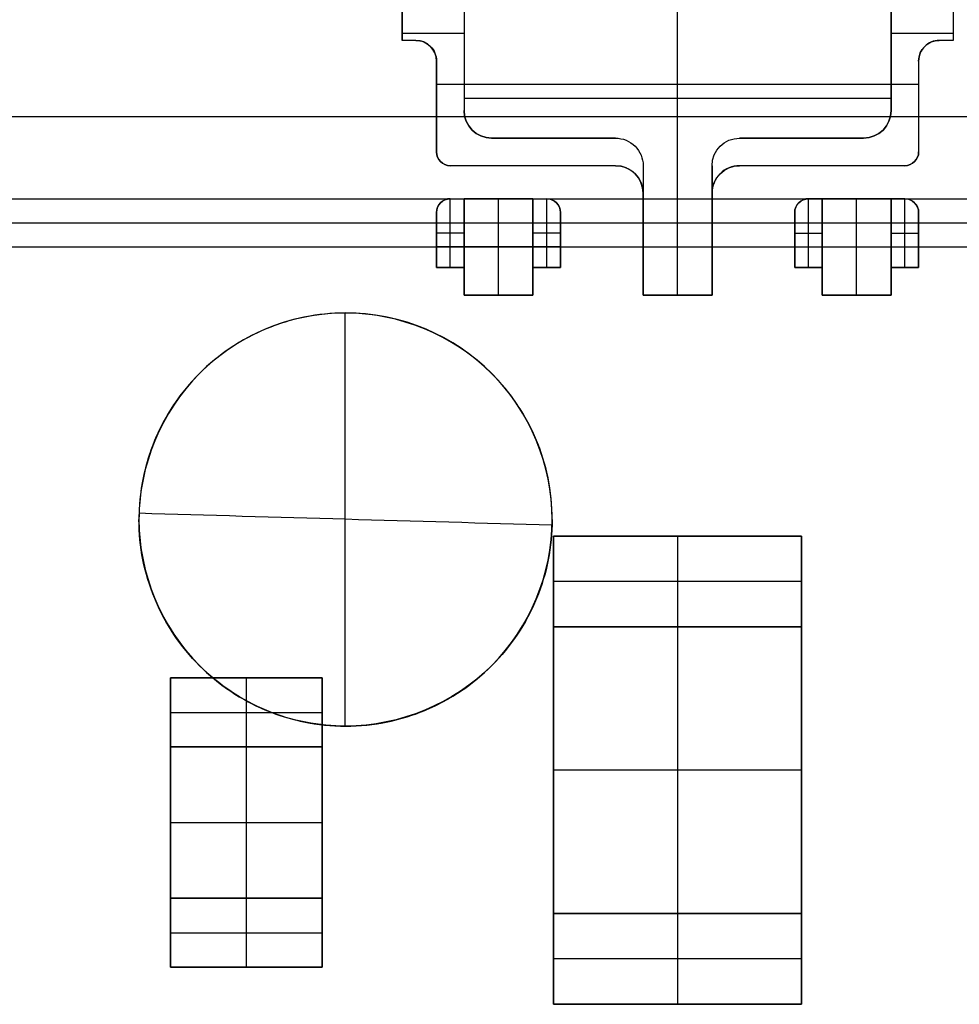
# Model space of a CAD drawing. Header units: millimetres. Extents: x -68 to 68, y -70 to 54.
# Tile 42 of 83: x -49.18 to -45.77, y -18.45 to -14.88. Entities that reach past the tile are written whole.
import ezdxf

# ---------------------------------------------------------------- set-up
doc = ezdxf.new("R2010")
doc.units = ezdxf.units.MM
doc.layers.add('Layer 01', color=7, linetype='Continuous', true_color=0x000000)

# ---------------------------------------------------------------- blocks, each defined once
blk = doc.blocks.new('ten6n-single_RGB8421504.step')
at = {"layer": 'Layer 01', "color": 8, "true_color": 0x808080}
blk.add_line((1.5673, -4.9526, 12.9003), (1.5673, -4.9526, -6.6269), dxfattribs=at)
for points in [[(1.6538, 0, -6.7134), (1.6538, 0, 3.1367), (1.6538, 0, 12.9867)], [(1.4809, -9.9052, 12.8138), (1.4809, -9.9052, 3.1367), (1.4809, -9.9052, -6.5405)], [(1.1809, -10.2, -6.5405), (1.1809, -10.2, 3.1367), (1.1809, -10.2, 12.8138)]]:
    blk.add_open_spline(points, degree=2, dxfattribs=at)
blk = doc.blocks.new('M1.step')
at = {"layer": 'Layer 01', "extrusion": (1, 1.19249e-08, -4.37114e-08), "rotation": 180}
blk.add_blockref('ten6n-single_RGB8421504.step', (-34.0462, 0.0127, 4.5782), dxfattribs=at)
blk = doc.blocks.new('Extruded-3.step')
at = {"layer": 'Layer 01', "color": 9, "true_color": 0xc0c0c0}
for p, q in [((-0.45, 0.165, 0.45), (0.45, 0.165, 0.45)), ((-0.45, -0.165, 0.45), (-0.45, 0.165, 0.45)), ((0, 0.165, 0.9), (0, 0.165)), ((0, 0.165), (0, -0.165)), ((0, 0.165, 0.9), (0, -0.165, 0.9)), ((0.45, -0.165, 0.45), (0.45, 0.165, 0.45)), ((-0.45, 0), (-0.45, 0, 0.9)), ((0.45, 0), (-0.45, 0)), ((0.45, 0, 0.9), (-0.45, 0, 0.9)), ((0.45, 0), (0.45, 0, 0.9)), ((-0.45, -0.165, 0.45), (0.45, -0.165, 0.45)), ((0, -0.165, 0.9), (0, -0.165))]:
    blk.add_line(p, q, dxfattribs=at)
for points in [[(-0.45, 0.165), (0, 0.165), (0.45, 0.165)], [(-0.45, 0.165, 0.9), (-0.45, 0.165, 0.45), (-0.45, 0.165)], [(0.45, 0.165, 0.9), (0, 0.165, 0.9), (-0.45, 0.165, 0.9)], [(-0.45, -0.165), (-0.45, 0), (-0.45, 0.165)], [(-0.45, 0.165, 0.9), (-0.45, 0, 0.9), (-0.45, -0.165, 0.9)], [(0.45, 0.165), (0.45, 0), (0.45, -0.165)], [(0.45, 0.165, 0.9), (0.45, 0.165, 0.45), (0.45, 0.165)], [(0.45, -0.165, 0.9), (0.45, 0, 0.9), (0.45, 0.165, 0.9)], [(0.45, -0.165), (0, -0.165), (-0.45, -0.165)], [(-0.45, -0.165, 0.9), (0, -0.165, 0.9), (0.45, -0.165, 0.9)], [(-0.45, -0.165), (-0.45, -0.165, 0.45), (-0.45, -0.165, 0.9)], [(0.45, -0.165, 0.9), (0.45, -0.165, 0.45), (0.45, -0.165)]]:
    blk.add_open_spline(points, degree=2, dxfattribs=at)
blk = doc.blocks.new('6271506384.step')
at = {"layer": 'Layer 01'}
blk.add_blockref('Extruded-3.step', (0, 0), dxfattribs=at)
blk = doc.blocks.new('Extruded-4.step')
at = {"layer": 'Layer 01', "color": 9, "true_color": 0xcfc9b5}
for p, q in [((-0.45, 0.52, 0.45), (0.45, 0.52, 0.45)), ((-0.45, -0.52, 0.45), (-0.45, 0.52, 0.45)), ((0, 0.52, 0.9), (0, 0.52)), ((0, 0.52), (0, -0.52)), ((0, 0.52, 0.9), (0, -0.52, 0.9)), ((0.45, -0.52, 0.45), (0.45, 0.52, 0.45)), ((-0.45, 0), (-0.45, 0, 0.9)), ((0.45, 0), (-0.45, 0)), ((0.45, 0, 0.9), (-0.45, 0, 0.9)), ((0.45, 0), (0.45, 0, 0.9)), ((-0.45, -0.52, 0.45), (0.45, -0.52, 0.45)), ((0, -0.52, 0.9), (0, -0.52))]:
    blk.add_line(p, q, dxfattribs=at)
for points in [[(-0.45, 0.52), (0, 0.52), (0.45, 0.52)], [(-0.45, 0.52, 0.9), (-0.45, 0.52, 0.45), (-0.45, 0.52)], [(0.45, 0.52, 0.9), (0, 0.52, 0.9), (-0.45, 0.52, 0.9)], [(-0.45, -0.52), (-0.45, 0), (-0.45, 0.52)], [(-0.45, 0.52, 0.9), (-0.45, 0, 0.9), (-0.45, -0.52, 0.9)], [(0.45, 0.52), (0.45, 0), (0.45, -0.52)], [(0.45, 0.52, 0.9), (0.45, 0.52, 0.45), (0.45, 0.52)], [(0.45, -0.52, 0.9), (0.45, 0, 0.9), (0.45, 0.52, 0.9)], [(0.45, -0.52), (0, -0.52), (-0.45, -0.52)], [(-0.45, -0.52, 0.9), (0, -0.52, 0.9), (0.45, -0.52, 0.9)], [(-0.45, -0.52), (-0.45, -0.52, 0.45), (-0.45, -0.52, 0.9)], [(0.45, -0.52, 0.9), (0.45, -0.52, 0.45), (0.45, -0.52)]]:
    blk.add_open_spline(points, degree=2, dxfattribs=at)
blk = doc.blocks.new('6271506144.step')
at = {"layer": 'Layer 01'}
blk.add_blockref('Extruded-4.step', (0, 0), dxfattribs=at)
blk = doc.blocks.new('C203.step')
at = {"layer": 'Layer 01'}
for name, p in [('6271506384.step', (13.205, -36.915, -2.5014)), ('6271506144.step', (13.205, -37.6, -2.5014)), ('6271506384.step', (13.205, -38.285, -2.5014))]:
    blk.add_blockref(name, p, dxfattribs=at)
blk = doc.blocks.new('SLP2020P6-LF.step')
at = {"layer": 'Layer 01', "color": 9, "true_color": 0xc0c0c0}
for p, q in [((-0.775, 0.068, 0.825), (-0.775, 0.152, 0.825)), ((-0.525, 0.152, 0.825), (-0.775, 0.152, 0.825)), ((-0.775, 0.068, -0.825), (-0.775, 0.152, -0.825)), ((-0.775, 0.152, -0.825), (-0.525, 0.152, -0.825)), ((-0.775, 0.068), (-0.775, 0.152)), ((-0.775, 0.152, 0.285), (0.775, 0.152, 0.285)), ((-0.65, 0, 1), (-0.65, 0.152, 1)), ((-0.65, 0.152, 0.65), (-0.65, 0, 0.65)), ((-0.65, 0.152, 1), (-0.65, 0.152, 0.65)), ((-0.65, 0, -1), (-0.65, 0.152, -1)), ((-0.65, 0.152, -0.65), (-0.65, 0, -0.65)), ((-0.65, 0.152, -0.65), (-0.65, 0.152, -1)), ((-0.525, 0.068, 0.825), (-0.525, 0.152, 0.825)), ((-0.525, 0.068, -0.825), (-0.525, 0.152, -0.825)), ((-0.45, 0.152, 0.43), (-0.45, 0.068, 0.43)), ((-0.125, 0, 0.765), (-0.125, 0.152, 0.765)), ((-0.125, 0.068, -0.825), (-0.125, 0.152, -0.825)), ((0.125, 0.152, -0.825), (-0.125, 0.152, -0.825)), ((0, 0.152, 1), (0, 0, 1)), ((0, 0.068, -0.43), (0, 0.152, -0.43)), ((0, 0.152, 1), (0, 0.152, -0.43)), ((0, 0, -1), (0, 0.152, -1)), ((0, 0.152, -0.65), (0, 0, -0.65)), ((0, 0.152, -0.65), (0, 0.152, -1)), ((0.125, 0, 0.765), (0.125, 0.152, 0.765)), ((0.125, 0.068, -0.825), (0.125, 0.152, -0.825)), ((0.45, 0.152, 0.43), (0.45, 0.068, 0.43)), ((0.525, 0.068, 0.825), (0.525, 0.152, 0.825)), ((0.525, 0.152, 0.825), (0.775, 0.152, 0.825)), ((0.525, 0.068, -0.825), (0.525, 0.152, -0.825)), ((0.775, 0.152, -0.825), (0.525, 0.152, -0.825)), ((0.65, 0.152, 1), (0.65, 0, 1)), ((0.65, 0, 0.65), (0.65, 0.152, 0.65)), ((0.65, 0.152, 1), (0.65, 0.152, 0.65)), ((0.65, 0.152, -1), (0.65, 0, -1)), ((0.65, 0, -0.65), (0.65, 0.152, -0.65)), ((0.65, 0.152, -0.65), (0.65, 0.152, -1)), ((0.775, 0.068, 0.825), (0.775, 0.152, 0.825)), ((0.775, 0.068), (0.775, 0.152)), ((0.775, 0.068, -0.825), (0.775, 0.152, -0.825)), ((-0.775, 0.11, -0.33), (-0.775, 0.11, 0.33)), ((-0.225, 0.11, 0.43), (-0.675, 0.11, 0.43)), ((-0.675, 0.11, -0.43), (0.675, 0.11, -0.43)), ((0.675, 0.11, 0.43), (0.225, 0.11, 0.43)), ((0.775, 0.11, -0.33), (0.775, 0.11, 0.33)), ((-0.775, 0.076, 1), (-0.525, 0.076, 1)), ((-0.775, 0.076, 0.65), (-0.775, 0.076, 1)), ((-0.525, 0.076, 0.65), (-0.775, 0.076, 0.65)), ((-0.775, 0.076, -1), (-0.525, 0.076, -1)), ((-0.775, 0.076, -1), (-0.775, 0.076, -0.65)), ((-0.525, 0.076, -0.65), (-0.775, 0.076, -0.65)), ((-0.525, 0.076, 0.65), (-0.525, 0.076, 1)), ((-0.525, 0.076, -1), (-0.525, 0.076, -0.65)), ((-0.125, 0.076, 0.53), (-0.125, 0.076, 1)), ((0.125, 0.076, 1), (-0.125, 0.076, 1)), ((-0.125, 0.076, -1), (0.125, 0.076, -1)), ((-0.125, 0.076, -1), (-0.125, 0.076, -0.65)), ((0.125, 0.076, -0.65), (-0.125, 0.076, -0.65)), ((0.125, 0.076, 0.53), (0.125, 0.076, 1)), ((0.125, 0.076, -1), (0.125, 0.076, -0.65)), ((0.525, 0.076, 0.65), (0.525, 0.076, 1)), ((0.775, 0.076, 1), (0.525, 0.076, 1)), ((0.525, 0.076, 0.65), (0.775, 0.076, 0.65)), ((0.525, 0.076, -1), (0.525, 0.076, -0.65)), ((0.775, 0.076, -1), (0.525, 0.076, -1)), ((0.525, 0.076, -0.65), (0.775, 0.076, -0.65)), ((0.775, 0.076, 0.65), (0.775, 0.076, 1)), ((0.775, 0.076, -1), (0.775, 0.076, -0.65)), ((-0.775, 0.068, 0.05), (-1, 0.068, 0.05)), ((-1, 0), (-1, 0.068)), ((-0.975, 0, -0.075), (-0.975, 0.068, -0.075)), ((-0.975, 0.068, 0.075), (-0.975, 0, 0.075)), ((-0.875, 0, 0.8), (-0.875, 0.068, 0.8)), ((-0.775, 0.068, 0.775), (-0.875, 0.068, 0.775)), ((-0.875, 0.068, -0.775), (-0.775, 0.068, -0.775)), ((-0.875, 0, -0.8), (-0.875, 0.068, -0.8)), ((-0.875, 0, 0.315), (-0.875, 0.068, 0.315)), ((-0.875, 0, -0.315), (-0.875, 0.068, -0.315)), ((-0.825, 0, 0.9), (-0.825, 0.068, 0.9)), ((-0.825, 0.068, 0.9), (-0.825, 0.068, 0.65)), ((-0.825, 0.068, -0.65), (-0.825, 0.068, -0.9)), ((-0.825, 0, -0.9), (-0.825, 0.068, -0.9)), ((-0.425, 0.068, 0.775), (-0.525, 0.068, 0.775)), ((-0.525, 0.068, -0.775), (-0.425, 0.068, -0.775)), ((-0.525, 0.068, 0.53), (-0.525, 0, 0.53)), ((-0.475, 0.068, 0.9), (-0.475, 0.068, 0.65)), ((-0.475, 0, 0.9), (-0.475, 0.068, 0.9)), ((-0.475, 0.068, -0.65), (-0.475, 0.068, -0.9)), ((-0.475, 0, -0.9), (-0.475, 0.068, -0.9)), ((-0.425, 0, 0.8), (-0.425, 0.068, 0.8)), ((-0.425, 0, -0.8), (-0.425, 0.068, -0.8)), ((-0.225, 0.068, -0.775), (-0.125, 0.068, -0.775)), ((-0.225, 0, -0.8), (-0.225, 0.068, -0.8)), ((-0.175, 0.068, -0.65), (-0.175, 0.068, -0.9)), ((-0.175, 0, -0.9), (-0.175, 0.068, -0.9)), ((0, 0.068, -0.43), (0, 0.068, -0.53)), ((0, 0, -0.53), (0, 0.068, -0.53)), ((0.125, 0.068, -0.775), (0.225, 0.068, -0.775)), ((0.175, 0, -0.9), (0.175, 0.068, -0.9)), ((0.175, 0.068, -0.65), (0.175, 0.068, -0.9)), ((0.225, 0, -0.8), (0.225, 0.068, -0.8)), ((0.425, 0.068, 0.775), (0.525, 0.068, 0.775)), ((0.425, 0, 0.8), (0.425, 0.068, 0.8)), ((0.525, 0.068, -0.775), (0.425, 0.068, -0.775)), ((0.425, 0, -0.8), (0.425, 0.068, -0.8)), ((0.475, 0.068, 0.9), (0.475, 0.068, 0.65)), ((0.475, 0.068, 0.9), (0.475, 0, 0.9)), ((0.475, 0.068, -0.65), (0.475, 0.068, -0.9)), ((0.475, 0.068, -0.9), (0.475, 0, -0.9)), ((0.525, 0, 0.53), (0.525, 0.068, 0.53)), ((0.775, 0.068, 0.775), (0.875, 0.068, 0.775)), ((1, 0.068, 0.05), (0.775, 0.068, 0.05)), ((0.875, 0.068, -0.775), (0.775, 0.068, -0.775)), ((0.825, 0.068, 0.9), (0.825, 0.068, 0.65)), ((0.825, 0.068, 0.9), (0.825, 0, 0.9)), ((0.825, 0.068, -0.9), (0.825, 0, -0.9)), ((0.825, 0.068, -0.65), (0.825, 0.068, -0.9)), ((0.875, 0, 0.8), (0.875, 0.068, 0.8)), ((0.875, 0, 0.315), (0.875, 0.068, 0.315)), ((0.875, 0, -0.315), (0.875, 0.068, -0.315)), ((0.875, 0, -0.8), (0.875, 0.068, -0.8)), ((0.975, 0, 0.075), (0.975, 0.068, 0.075)), ((0.975, 0, -0.075), (0.975, 0.068, -0.075)), ((1, 0), (1, 0.068)), ((-1, 0.034, -0.075), (-0.95, 0.034, -0.075)), ((-1, 0.034, -0.075), (-1, 0.034, 0.075)), ((-0.95, 0.034, 0.075), (-1, 0.034, 0.075)), ((-0.875, 0.034, 0.9), (-0.775, 0.034, 0.9)), ((-0.875, 0.034, 0.7), (-0.875, 0.034, 0.9)), ((-0.875, 0.034, -0.9), (-0.775, 0.034, -0.9)), ((-0.875, 0.034, -0.9), (-0.875, 0.034, -0.7)), ((-0.875, 0.034, 0.15), (-0.875, 0.034, 0.48)), ((-0.875, 0.034, -0.48), (-0.875, 0.034, -0.15)), ((-0.425, 0, 0.825), (-0.875, 0, 0.825)), ((0.875, 0, 0.235), (-0.875, 0, 0.235)), ((-0.225, 0.034, 0.53), (-0.825, 0.034, 0.53)), ((-0.825, 0.034, -0.53), (0.825, 0.034, -0.53)), ((-0.65, 0, 1), (-0.65, 0, 0.65)), ((-0.65, 0, -0.65), (-0.65, 0, -1)), ((-0.525, 0.034, 0.9), (-0.425, 0.034, 0.9)), ((-0.525, 0.034, -0.9), (-0.425, 0.034, -0.9)), ((-0.425, 0.034, 0.7), (-0.425, 0.034, 0.9)), ((-0.425, 0.034, -0.9), (-0.425, 0.034, -0.7)), ((-0.225, 0.034, -0.9), (-0.125, 0.034, -0.9)), ((-0.225, 0.034, -0.9), (-0.225, 0.034, -0.7)), ((0, 0, 1), (0, 0, -0.53)), ((0, 0, -0.65), (0, 0, -1)), ((0.125, 0.034, -0.9), (0.225, 0.034, -0.9)), ((0.825, 0.034, 0.53), (0.225, 0.034, 0.53)), ((0.225, 0.034, -0.9), (0.225, 0.034, -0.7)), ((0.425, 0.034, 0.7), (0.425, 0.034, 0.9)), ((0.525, 0.034, 0.9), (0.425, 0.034, 0.9)), ((0.425, 0.034, -0.9), (0.425, 0.034, -0.7)), ((0.525, 0.034, -0.9), (0.425, 0.034, -0.9)), ((0.425, 0, 0.825), (0.875, 0, 0.825)), ((0.65, 0, 1), (0.65, 0, 0.65)), ((0.65, 0, -0.65), (0.65, 0, -1)), ((0.875, 0.034, 0.9), (0.775, 0.034, 0.9)), ((0.875, 0.034, -0.9), (0.775, 0.034, -0.9)), ((0.875, 0.034, 0.7), (0.875, 0.034, 0.9)), ((0.875, 0.034, 0.15), (0.875, 0.034, 0.48)), ((0.875, 0.034, -0.48), (0.875, 0.034, -0.15)), ((0.875, 0.034, -0.9), (0.875, 0.034, -0.7)), ((1, 0.034, 0.075), (0.95, 0.034, 0.075)), ((0.95, 0.034, -0.075), (1, 0.034, -0.075)), ((1, 0.034, -0.075), (1, 0.034, 0.075)), ((-0.875, 0, -0.825), (-0.425, 0, -0.825)), ((-0.225, 0, -0.825), (0.225, 0, -0.825)), ((0.875, 0, -0.825), (0.425, 0, -0.825))]:
    blk.add_line(p, q, dxfattribs=at)
at = {"layer": 'Layer 01', "color": 9, "true_color": 0xc0c0c0, "extrusion": (-2.77334e-29, -1, -2.77556e-16)}
blk.add_arc((-0.675, -0.33, -0.152), 0.1, 180, 270, dxfattribs=at)
at = {"layer": 'Layer 01', "color": 9, "true_color": 0xc0c0c0, "extrusion": (-2.77556e-16, -1, 2.80415e-29)}
blk.add_arc((-0.675, 0.33, -0.152), 0.1, 90, 180, dxfattribs=at)
at = {"layer": 'Layer 01', "color": 9, "true_color": 0xc0c0c0, "extrusion": (2.77556e-16, -1, -2.77504e-29)}
blk.add_arc((-0.225, 0.53, -0.152), 0.1, 270, 360, dxfattribs=at)
at = {"layer": 'Layer 01', "color": 9, "true_color": 0xc0c0c0, "extrusion": (-2.79353e-29, -1, -2.77556e-16)}
blk.add_arc((0.225, 0.53, -0.152), 0.1, 180, 270, dxfattribs=at)
at = {"layer": 'Layer 01', "color": 9, "true_color": 0xc0c0c0, "extrusion": (2.77334e-29, -1, 2.77556e-16)}
blk.add_arc((0.675, 0.33, -0.152), 0.1, 0, 90, dxfattribs=at)
at = {"layer": 'Layer 01', "color": 9, "true_color": 0xc0c0c0, "extrusion": (2.77556e-16, -1, -2.80415e-29)}
blk.add_arc((0.675, -0.33, -0.152), 0.1, 270, 360, dxfattribs=at)
at = {"layer": 'Layer 01', "color": 9, "true_color": 0xc0c0c0, "extrusion": (0, -1, 0)}
for centre, radius, start, end in [((-0.675, -0.33, -0.11), 0.1, 180, 270), ((-0.675, 0.33, -0.11), 0.1, 90, 180), ((-0.225, 0.53, -0.11), 0.1, 270, 0), ((0.225, 0.53, -0.11), 0.1, 180, 270), ((0.675, 0.33, -0.11), 0.1, 0, 90), ((0.675, -0.33, -0.11), 0.1, 270, 0), ((-0.825, 0.7, -0.068), 0.05, 180, 270), ((-0.825, 0.48, -0.068), 0.05, 90, 180), ((-0.825, -0.48, -0.068), 0.05, 180, 270), ((-0.475, 0.7, -0.068), 0.05, 270, 360), ((-0.225, 0.53, -0.068), 0.1, 270, 360), ((0.225, 0.53, -0.068), 0.1, 180, 270), ((0.175, -0.7, -0.068), 0.05, 0, 90), ((0.475, -0.7, -0.068), 0.05, 90, 180), ((0.825, 0.48, -0.068), 0.05, 0, 90), ((0.825, -0.48, -0.068), 0.05, 270, 360), ((0.825, -0.7, -0.068), 0.05, 0, 90), ((-0.95, 0.15, -0.034), 0.075, 270, 0), ((-0.95, -0.15, -0.034), 0.075, 0, 90), ((-0.825, 0.7, -0.034), 0.05, 180, 270), ((-0.825, -0.7, -0.034), 0.05, 90, 180), ((-0.825, 0.48, -0.034), 0.05, 90, 180), ((-0.825, -0.48, -0.034), 0.05, 180, 270), ((-0.475, 0.7, -0.034), 0.05, 270, 0), ((-0.475, -0.7, -0.034), 0.05, 0, 90), ((-0.225, 0.63, -0.034), 0.1, 270, 0), ((-0.175, -0.7, -0.034), 0.05, 90, 180), ((0.225, 0.63, -0.034), 0.1, 180, 270), ((0.175, -0.7, -0.034), 0.05, 0, 90), ((0.475, 0.7, -0.034), 0.05, 180, 270), ((0.475, -0.7, -0.034), 0.05, 90, 180), ((0.825, 0.7, -0.034), 0.05, 270, 0), ((0.825, 0.48, -0.034), 0.05, 0, 90), ((0.825, -0.48, -0.034), 0.05, 270, 0), ((0.825, -0.7, -0.034), 0.05, 0, 90), ((0.95, 0.15, -0.034), 0.075, 180, 270), ((0.95, -0.15, -0.034), 0.075, 90, 180)]:
    blk.add_arc(centre, radius, start, end, dxfattribs=at)
at = {"layer": 'Layer 01', "color": 9, "true_color": 0xc0c0c0, "extrusion": (0, 1, 0)}
for centre, radius, start, end in [((0.95, 0.15, 0.068), 0.075, 180, 270), ((0.95, -0.15, 0.068), 0.075, 90, 180), ((0.825, -0.7, 0.068), 0.05, 0, 90), ((0.675, -0.33, 0.068), 0.1, 270, 360), ((0.675, 0.33, 0.068), 0.1, 0, 90), ((0.475, -0.7, 0.068), 0.05, 90, 180), ((0.225, 0.63, 0.068), 0.1, 180, 270), ((0.175, -0.7, 0.068), 0.05, 0, 90), ((-0.225, 0.63, 0.068), 0.1, 270, 360), ((-0.475, 0.7, 0.068), 0.05, 270, 360), ((-0.675, 0.33, 0.068), 0.1, 90, 180), ((-0.675, -0.33, 0.068), 0.1, 180, 270), ((-0.825, 0.7, 0.068), 0.05, 180, 270), ((-0.95, 0.15, 0.068), 0.075, 270, 0), ((-0.95, -0.15, 0.068), 0.075, 360, 90)]:
    blk.add_arc(centre, radius, start, end, dxfattribs=at)
at = {"layer": 'Layer 01', "color": 9, "true_color": 0xc0c0c0, "extrusion": (-6.12323e-17, 1, -6.12323e-17)}
for centre, radius, start, end in [((0.95, -0.15), 0.075, 90, 180), ((0.825, -0.48), 0.05, 270, 360), ((0.475, -0.7), 0.05, 90, 180), ((-0.225, 0.63), 0.1, 270, 360), ((-0.175, -0.7), 0.05, 90, 180), ((-0.475, 0.7), 0.05, 270, 360), ((-0.825, 0.48), 0.05, 90, 180), ((-0.825, -0.7), 0.05, 90, 180), ((-0.95, 0.15), 0.075, 270, 0), ((0.825, 0.7), 0.05, 270, 360)]:
    blk.add_arc(centre, radius, start, end, dxfattribs=at)
at = {"layer": 'Layer 01', "color": 9, "true_color": 0xc0c0c0, "extrusion": (6.12323e-17, 1, -6.12323e-17)}
for centre, radius, start, end in [((0.825, -0.7), 0.05, 0, 90), ((0.825, 0.48), 0.05, 0, 90), ((0.175, -0.7), 0.05, 0, 90), ((-0.475, -0.7), 0.05, 0, 90), ((-0.825, 0.7), 0.05, 180, 270), ((-0.825, -0.48), 0.05, 180, 270), ((-0.95, -0.15), 0.075, 360, 90), ((0.95, 0.15), 0.075, 180, 270), ((0.475, 0.7), 0.05, 180, 270), ((0.225, 0.63), 0.1, 180, 270)]:
    blk.add_arc(centre, radius, start, end, dxfattribs=at)
at = {"layer": 'Layer 01', "color": 9, "true_color": 0xc0c0c0}
for points in [[(-0.525, 0.152, 1), (-0.65, 0.152, 1), (-0.775, 0.152, 1)], [(-0.775, 0.152, 1), (-0.775, 0.076, 1), (-0.775, 0, 1)], [(-0.775, 0.152, 1), (-0.775, 0.152, 0.825), (-0.775, 0.152, 0.65)], [(-0.775, 0.152, 0.65), (-0.775, 0.11, 0.65), (-0.775, 0.068, 0.65)], [(-0.775, 0.152, 0.65), (-0.65, 0.152, 0.65), (-0.525, 0.152, 0.65)], [(-0.775, 0.152, -1), (-0.775, 0.076, -1), (-0.775, 0, -1)], [(-0.525, 0.152, -1), (-0.65, 0.152, -1), (-0.775, 0.152, -1)], [(-0.775, 0.152, -0.65), (-0.775, 0.11, -0.65), (-0.775, 0.068, -0.65)], [(-0.775, 0.152, -1), (-0.775, 0.152, -0.825), (-0.775, 0.152, -0.65)], [(-0.775, 0.152, -0.65), (-0.65, 0.152, -0.65), (-0.525, 0.152, -0.65)], [(-0.775, 0.068, -0.33), (-0.775, 0.11, -0.33), (-0.775, 0.152, -0.33)], [(-0.775, 0.152, 0.33), (-0.775, 0.11, 0.33), (-0.775, 0.068, 0.33)], [(-0.775, 0.152, -0.33), (-0.775, 0.152), (-0.775, 0.152, 0.33)], [(-0.675, 0.152, -0.43), (-0.675, 0.11, -0.43), (-0.675, 0.068, -0.43)], [(-0.675, 0.068, 0.43), (-0.675, 0.11, 0.43), (-0.675, 0.152, 0.43)], [(-0.675, 0.152, 0.43), (-0.45, 0.152, 0.43), (-0.225, 0.152, 0.43)], [(0.675, 0.152, -0.43), (0, 0.152, -0.43), (-0.675, 0.152, -0.43)], [(-0.525, 0.068, 0.65), (-0.525, 0.11, 0.65), (-0.525, 0.152, 0.65)], [(-0.525, 0.152, 0.65), (-0.525, 0.152, 0.825), (-0.525, 0.152, 1)], [(-0.525, 0.152, 1), (-0.525, 0.076, 1), (-0.525, 0, 1)], [(-0.525, 0.152, -1), (-0.525, 0.076, -1), (-0.525, 0, -1)], [(-0.525, 0.152, -0.65), (-0.525, 0.152, -0.825), (-0.525, 0.152, -1)], [(-0.525, 0.068, -0.65), (-0.525, 0.11, -0.65), (-0.525, 0.152, -0.65)], [(-0.225, 0.152, 0.43), (-0.225, 0.11, 0.43), (-0.225, 0.068, 0.43)], [(-0.125, 0.152, 1), (-0.125, 0.076, 1), (-0.125, 0, 1)], [(-0.125, 0.152, 0.53), (-0.125, 0.152, 0.765), (-0.125, 0.152, 1)], [(-0.125, 0.068, 0.53), (-0.125, 0.11, 0.53), (-0.125, 0.152, 0.53)], [(-0.125, 0.152, 1), (0, 0.152, 1), (0.125, 0.152, 1)], [(-0.125, 0.152, -1), (-0.125, 0.076, -1), (-0.125, 0, -1)], [(0.125, 0.152, -1), (0, 0.152, -1), (-0.125, 0.152, -1)], [(-0.125, 0.152, -0.65), (-0.125, 0.11, -0.65), (-0.125, 0.068, -0.65)], [(-0.125, 0.152, -1), (-0.125, 0.152, -0.825), (-0.125, 0.152, -0.65)], [(-0.125, 0.152, -0.65), (0, 0.152, -0.65), (0.125, 0.152, -0.65)], [(0.125, 0.152, 1), (0.125, 0.076, 1), (0.125, 0, 1)], [(0.125, 0.152, 0.53), (0.125, 0.11, 0.53), (0.125, 0.068, 0.53)], [(0.125, 0.152, 1), (0.125, 0.152, 0.765), (0.125, 0.152, 0.53)], [(0.125, 0.152, -1), (0.125, 0.076, -1), (0.125, 0, -1)], [(0.125, 0.152, -0.65), (0.125, 0.152, -0.825), (0.125, 0.152, -1)], [(0.125, 0.068, -0.65), (0.125, 0.11, -0.65), (0.125, 0.152, -0.65)], [(0.225, 0.152, 0.43), (0.225, 0.11, 0.43), (0.225, 0.068, 0.43)], [(0.225, 0.152, 0.43), (0.45, 0.152, 0.43), (0.675, 0.152, 0.43)], [(0.525, 0.152, 1), (0.525, 0.076, 1), (0.525, 0, 1)], [(0.525, 0.152, 0.65), (0.525, 0.152, 0.825), (0.525, 0.152, 1)], [(0.525, 0.068, 0.65), (0.525, 0.11, 0.65), (0.525, 0.152, 0.65)], [(0.525, 0.152, 1), (0.65, 0.152, 1), (0.775, 0.152, 1)], [(0.775, 0.152, 0.65), (0.65, 0.152, 0.65), (0.525, 0.152, 0.65)], [(0.525, 0.068, -0.65), (0.525, 0.11, -0.65), (0.525, 0.152, -0.65)], [(0.525, 0.152, -0.65), (0.525, 0.152, -0.825), (0.525, 0.152, -1)], [(0.525, 0.152, -1), (0.525, 0.076, -1), (0.525, 0, -1)], [(0.525, 0.152, -1), (0.65, 0.152, -1), (0.775, 0.152, -1)], [(0.775, 0.152, -0.65), (0.65, 0.152, -0.65), (0.525, 0.152, -0.65)], [(0.675, 0.152, 0.43), (0.675, 0.11, 0.43), (0.675, 0.068, 0.43)], [(0.675, 0.068, -0.43), (0.675, 0.11, -0.43), (0.675, 0.152, -0.43)], [(0.775, 0.152, 1), (0.775, 0.076, 1), (0.775, 0, 1)], [(0.775, 0.152, 0.65), (0.775, 0.11, 0.65), (0.775, 0.068, 0.65)], [(0.775, 0.152, 1), (0.775, 0.152, 0.825), (0.775, 0.152, 0.65)], [(0.775, 0.068, 0.33), (0.775, 0.11, 0.33), (0.775, 0.152, 0.33)], [(0.775, 0.152, -0.33), (0.775, 0.11, -0.33), (0.775, 0.068, -0.33)], [(0.775, 0.152, 0.33), (0.775, 0.152), (0.775, 0.152, -0.33)], [(0.775, 0.152, -1), (0.775, 0.076, -1), (0.775, 0, -1)], [(0.775, 0.152, -1), (0.775, 0.152, -0.825), (0.775, 0.152, -0.65)], [(0.775, 0.152, -0.65), (0.775, 0.11, -0.65), (0.775, 0.068, -0.65)], [(-1, 0.068, -0.075), (-0.975, 0.068, -0.075), (-0.95, 0.068, -0.075)], [(-1, 0.068, 0.075), (-1, 0.068), (-1, 0.068, -0.075)], [(-0.95, 0.068, 0.075), (-0.975, 0.068, 0.075), (-1, 0.068, 0.075)], [(-1, 0.068, -0.075), (-1, 0.034, -0.075), (-1, 0, -0.075)], [(-1, 0.068, 0.075), (-1, 0.034, 0.075), (-1, 0, 0.075)], [(-0.95, 0, 0.075), (-0.95, 0.034, 0.075), (-0.95, 0.068, 0.075)], [(-0.95, 0.068, -0.075), (-0.95, 0.034, -0.075), (-0.95, 0, -0.075)], [(-0.775, 0.068, 0.9), (-0.825, 0.068, 0.9), (-0.875, 0.068, 0.9)], [(-0.875, 0.068, 0.9), (-0.875, 0.034, 0.9), (-0.875, 0, 0.9)], [(-0.875, 0.068, 0.9), (-0.875, 0.068, 0.8), (-0.875, 0.068, 0.7)], [(-0.875, 0.068, 0.7), (-0.875, 0.034, 0.7), (-0.875, 0, 0.7)], [(-0.775, 0.068, -0.9), (-0.825, 0.068, -0.9), (-0.875, 0.068, -0.9)], [(-0.875, 0.068, -0.9), (-0.875, 0.068, -0.8), (-0.875, 0.068, -0.7)], [(-0.875, 0.068, -0.9), (-0.875, 0.034, -0.9), (-0.875, 0, -0.9)], [(-0.875, 0.068, -0.7), (-0.875, 0.034, -0.7), (-0.875, 0, -0.7)], [(-0.875, 0.068, -0.15), (-0.875, 0.068, -0.315), (-0.875, 0.068, -0.48)], [(-0.875, 0.068, 0.48), (-0.875, 0.068, 0.315), (-0.875, 0.068, 0.15)], [(-0.875, 0.068, 0.15), (-0.875, 0.034, 0.15), (-0.875, 0, 0.15)], [(-0.875, 0.068, 0.48), (-0.875, 0.034, 0.48), (-0.875, 0, 0.48)], [(-0.875, 0, -0.48), (-0.875, 0.034, -0.48), (-0.875, 0.068, -0.48)], [(-0.875, 0.068, -0.15), (-0.875, 0.034, -0.15), (-0.875, 0, -0.15)], [(-0.825, 0.068, 0.65), (-0.825, 0.034, 0.65), (-0.825, 0, 0.65)], [(-0.825, 0.068, 0.65), (-0.8, 0.068, 0.65), (-0.775, 0.068, 0.65)], [(-0.825, 0.068, -0.65), (-0.8, 0.068, -0.65), (-0.775, 0.068, -0.65)], [(-0.825, 0, -0.65), (-0.825, 0.034, -0.65), (-0.825, 0.068, -0.65)], [(-0.825, 0.068, -0.53), (0, 0.068, -0.53), (0.825, 0.068, -0.53)], [(-0.225, 0.068, 0.53), (-0.525, 0.068, 0.53), (-0.825, 0.068, 0.53)], [(-0.825, 0, 0.53), (-0.825, 0.034, 0.53), (-0.825, 0.068, 0.53)], [(-0.825, 0.068, -0.53), (-0.825, 0.034, -0.53), (-0.825, 0, -0.53)], [(-0.775, 0.068, 0.65), (-0.775, 0.068, 0.775), (-0.775, 0.068, 0.9)], [(-0.775, 0.068, 0.9), (-0.775, 0.034, 0.9), (-0.775, 0, 0.9)], [(-0.775, 0.068, -0.65), (-0.775, 0.068, -0.775), (-0.775, 0.068, -0.9)], [(-0.775, 0.068, -0.9), (-0.775, 0.034, -0.9), (-0.775, 0, -0.9)], [(-0.775, 0.068, -0.33), (-0.775, 0.068), (-0.775, 0.068, 0.33)], [(-0.675, 0.068, 0.43), (-0.45, 0.068, 0.43), (-0.225, 0.068, 0.43)], [(0.675, 0.068, -0.43), (0, 0.068, -0.43), (-0.675, 0.068, -0.43)], [(-0.525, 0.068, 0.65), (-0.5, 0.068, 0.65), (-0.475, 0.068, 0.65)], [(-0.525, 0.068, 0.9), (-0.525, 0.068, 0.775), (-0.525, 0.068, 0.65)], [(-0.425, 0.068, 0.9), (-0.475, 0.068, 0.9), (-0.525, 0.068, 0.9)], [(-0.525, 0.068, 0.9), (-0.525, 0.034, 0.9), (-0.525, 0, 0.9)], [(-0.425, 0.068, -0.9), (-0.475, 0.068, -0.9), (-0.525, 0.068, -0.9)], [(-0.525, 0.068, -0.9), (-0.525, 0.068, -0.775), (-0.525, 0.068, -0.65)], [(-0.525, 0.068, -0.65), (-0.5, 0.068, -0.65), (-0.475, 0.068, -0.65)], [(-0.525, 0.068, -0.9), (-0.525, 0.034, -0.9), (-0.525, 0, -0.9)], [(-0.475, 0, 0.65), (-0.475, 0.034, 0.65), (-0.475, 0.068, 0.65)], [(-0.475, 0.068, -0.65), (-0.475, 0.034, -0.65), (-0.475, 0, -0.65)], [(-0.425, 0.068, 0.7), (-0.425, 0.068, 0.8), (-0.425, 0.068, 0.9)], [(-0.425, 0.068, 0.7), (-0.425, 0.034, 0.7), (-0.425, 0, 0.7)], [(-0.425, 0.068, 0.9), (-0.425, 0.034, 0.9), (-0.425, 0, 0.9)], [(-0.425, 0.068, -0.7), (-0.425, 0.068, -0.8), (-0.425, 0.068, -0.9)], [(-0.425, 0, -0.7), (-0.425, 0.034, -0.7), (-0.425, 0.068, -0.7)], [(-0.425, 0.068, -0.9), (-0.425, 0.034, -0.9), (-0.425, 0, -0.9)], [(-0.225, 0.068, 0.53), (-0.225, 0.034, 0.53), (-0.225, 0, 0.53)], [(-0.125, 0.068, -0.9), (-0.175, 0.068, -0.9), (-0.225, 0.068, -0.9)], [(-0.225, 0.068, -0.9), (-0.225, 0.068, -0.8), (-0.225, 0.068, -0.7)], [(-0.225, 0.068, -0.9), (-0.225, 0.034, -0.9), (-0.225, 0, -0.9)], [(-0.225, 0.068, -0.7), (-0.225, 0.034, -0.7), (-0.225, 0, -0.7)], [(-0.175, 0.068, -0.65), (-0.15, 0.068, -0.65), (-0.125, 0.068, -0.65)], [(-0.175, 0, -0.65), (-0.175, 0.034, -0.65), (-0.175, 0.068, -0.65)], [(-0.125, 0.068, 0.53), (-0.125, 0.068, 0.58), (-0.125, 0.068, 0.63)], [(-0.125, 0.068, 0.63), (-0.125, 0.034, 0.63), (-0.125, 0, 0.63)], [(-0.125, 0.068, -0.65), (-0.125, 0.068, -0.775), (-0.125, 0.068, -0.9)], [(-0.125, 0.068, -0.9), (-0.125, 0.034, -0.9), (-0.125, 0, -0.9)], [(0.125, 0.068, 0.63), (0.125, 0.068, 0.58), (0.125, 0.068, 0.53)], [(0.125, 0.068, 0.63), (0.125, 0.034, 0.63), (0.125, 0, 0.63)], [(0.125, 0.068, -0.9), (0.125, 0.034, -0.9), (0.125, 0, -0.9)], [(0.225, 0.068, -0.9), (0.175, 0.068, -0.9), (0.125, 0.068, -0.9)], [(0.125, 0.068, -0.9), (0.125, 0.068, -0.775), (0.125, 0.068, -0.65)], [(0.125, 0.068, -0.65), (0.15, 0.068, -0.65), (0.175, 0.068, -0.65)], [(0.175, 0.068, -0.65), (0.175, 0.034, -0.65), (0.175, 0, -0.65)], [(0.225, 0.068, 0.43), (0.45, 0.068, 0.43), (0.675, 0.068, 0.43)], [(0.825, 0.068, 0.53), (0.525, 0.068, 0.53), (0.225, 0.068, 0.53)], [(0.225, 0.068, 0.53), (0.225, 0.034, 0.53), (0.225, 0, 0.53)], [(0.225, 0, -0.7), (0.225, 0.034, -0.7), (0.225, 0.068, -0.7)], [(0.225, 0.068, -0.9), (0.225, 0.034, -0.9), (0.225, 0, -0.9)], [(0.225, 0.068, -0.7), (0.225, 0.068, -0.8), (0.225, 0.068, -0.9)], [(0.425, 0.068, 0.9), (0.475, 0.068, 0.9), (0.525, 0.068, 0.9)], [(0.425, 0.068, 0.7), (0.425, 0.068, 0.8), (0.425, 0.068, 0.9)], [(0.425, 0, 0.7), (0.425, 0.034, 0.7), (0.425, 0.068, 0.7)], [(0.425, 0.068, 0.9), (0.425, 0.034, 0.9), (0.425, 0, 0.9)], [(0.425, 0.068, -0.9), (0.475, 0.068, -0.9), (0.525, 0.068, -0.9)], [(0.425, 0.068, -0.7), (0.425, 0.068, -0.8), (0.425, 0.068, -0.9)], [(0.425, 0.068, -0.7), (0.425, 0.034, -0.7), (0.425, 0, -0.7)], [(0.425, 0.068, -0.9), (0.425, 0.034, -0.9), (0.425, 0, -0.9)], [(0.525, 0.068, 0.65), (0.5, 0.068, 0.65), (0.475, 0.068, 0.65)], [(0.475, 0.068, 0.65), (0.475, 0.034, 0.65), (0.475, 0, 0.65)], [(0.525, 0.068, -0.65), (0.5, 0.068, -0.65), (0.475, 0.068, -0.65)], [(0.475, 0, -0.65), (0.475, 0.034, -0.65), (0.475, 0.068, -0.65)], [(0.525, 0.068, 0.9), (0.525, 0.068, 0.775), (0.525, 0.068, 0.65)], [(0.525, 0.068, 0.9), (0.525, 0.034, 0.9), (0.525, 0, 0.9)], [(0.525, 0.068, -0.9), (0.525, 0.068, -0.775), (0.525, 0.068, -0.65)], [(0.525, 0.068, -0.9), (0.525, 0.034, -0.9), (0.525, 0, -0.9)], [(0.825, 0.068, 0.65), (0.8, 0.068, 0.65), (0.775, 0.068, 0.65)], [(0.775, 0.068, 0.65), (0.775, 0.068, 0.775), (0.775, 0.068, 0.9)], [(0.775, 0.068, 0.9), (0.825, 0.068, 0.9), (0.875, 0.068, 0.9)], [(0.775, 0.068, 0.9), (0.775, 0.034, 0.9), (0.775, 0, 0.9)], [(0.775, 0.068, 0.33), (0.775, 0.068), (0.775, 0.068, -0.33)], [(0.775, 0.068, -0.65), (0.775, 0.068, -0.775), (0.775, 0.068, -0.9)], [(0.775, 0.068, -0.9), (0.775, 0.034, -0.9), (0.775, 0, -0.9)], [(0.775, 0.068, -0.9), (0.825, 0.068, -0.9), (0.875, 0.068, -0.9)], [(0.825, 0.068, -0.65), (0.8, 0.068, -0.65), (0.775, 0.068, -0.65)], [(0.825, 0, 0.65), (0.825, 0.034, 0.65), (0.825, 0.068, 0.65)], [(0.825, 0.068, 0.53), (0.825, 0.034, 0.53), (0.825, 0, 0.53)], [(0.825, 0, -0.53), (0.825, 0.034, -0.53), (0.825, 0.068, -0.53)], [(0.825, 0.068, -0.65), (0.825, 0.034, -0.65), (0.825, 0, -0.65)], [(0.875, 0.068, 0.9), (0.875, 0.068, 0.8), (0.875, 0.068, 0.7)], [(0.875, 0.068, 0.9), (0.875, 0.034, 0.9), (0.875, 0, 0.9)], [(0.875, 0.068, 0.7), (0.875, 0.034, 0.7), (0.875, 0, 0.7)], [(0.875, 0.068, 0.15), (0.875, 0.068, 0.315), (0.875, 0.068, 0.48)], [(0.875, 0.068, -0.48), (0.875, 0.068, -0.315), (0.875, 0.068, -0.15)], [(0.875, 0, 0.48), (0.875, 0.034, 0.48), (0.875, 0.068, 0.48)], [(0.875, 0.068, 0.15), (0.875, 0.034, 0.15), (0.875, 0, 0.15)], [(0.875, 0.068, -0.15), (0.875, 0.034, -0.15), (0.875, 0, -0.15)], [(0.875, 0.068, -0.48), (0.875, 0.034, -0.48), (0.875, 0, -0.48)], [(0.875, 0.068, -0.9), (0.875, 0.034, -0.9), (0.875, 0, -0.9)], [(0.875, 0.068, -0.9), (0.875, 0.068, -0.8), (0.875, 0.068, -0.7)], [(0.875, 0.068, -0.7), (0.875, 0.034, -0.7), (0.875, 0, -0.7)], [(1, 0.068, 0.075), (0.975, 0.068, 0.075), (0.95, 0.068, 0.075)], [(0.95, 0.068, -0.075), (0.975, 0.068, -0.075), (1, 0.068, -0.075)], [(0.95, 0.068, 0.075), (0.95, 0.034, 0.075), (0.95, 0, 0.075)], [(0.95, 0.068, -0.075), (0.95, 0.034, -0.075), (0.95, 0, -0.075)], [(1, 0.068, -0.075), (1, 0.068), (1, 0.068, 0.075)], [(1, 0.068, 0.075), (1, 0.034, 0.075), (1, 0, 0.075)], [(1, 0.068, -0.075), (1, 0.034, -0.075), (1, 0, -0.075)], [(-1, 0, -0.075), (-0.975, 0, -0.075), (-0.95, 0, -0.075)], [(-1, 0, 0.075), (-1, 0), (-1, 0, -0.075)], [(-0.95, 0, 0.075), (-0.975, 0, 0.075), (-1, 0, 0.075)], [(-0.875, 0, 0.9), (-0.825, 0, 0.9), (-0.775, 0, 0.9)], [(-0.875, 0, 0.7), (-0.875, 0, 0.8), (-0.875, 0, 0.9)], [(-0.875, 0, -0.9), (-0.825, 0, -0.9), (-0.775, 0, -0.9)], [(-0.875, 0, -0.7), (-0.875, 0, -0.8), (-0.875, 0, -0.9)], [(-0.875, 0, 0.48), (-0.875, 0, 0.315), (-0.875, 0, 0.15)], [(-0.875, 0, -0.15), (-0.875, 0, -0.315), (-0.875, 0, -0.48)], [(-0.825, 0, 0.65), (-0.65, 0, 0.65), (-0.475, 0, 0.65)], [(-0.225, 0, 0.53), (-0.525, 0, 0.53), (-0.825, 0, 0.53)], [(-0.825, 0, -0.53), (0, 0, -0.53), (0.825, 0, -0.53)], [(-0.775, 0, 1), (-0.65, 0, 1), (-0.525, 0, 1)], [(-0.775, 0, 0.9), (-0.775, 0, 0.95), (-0.775, 0, 1)], [(-0.775, 0, -1), (-0.65, 0, -1), (-0.525, 0, -1)], [(-0.775, 0, -0.9), (-0.775, 0, -0.95), (-0.775, 0, -1)], [(-0.525, 0, 0.9), (-0.475, 0, 0.9), (-0.425, 0, 0.9)], [(-0.525, 0, 1), (-0.525, 0, 0.95), (-0.525, 0, 0.9)], [(-0.525, 0, -0.9), (-0.475, 0, -0.9), (-0.425, 0, -0.9)], [(-0.525, 0, -1), (-0.525, 0, -0.95), (-0.525, 0, -0.9)], [(-0.425, 0, 0.9), (-0.425, 0, 0.8), (-0.425, 0, 0.7)], [(-0.425, 0, -0.9), (-0.425, 0, -0.8), (-0.425, 0, -0.7)], [(-0.225, 0, -0.9), (-0.175, 0, -0.9), (-0.125, 0, -0.9)], [(-0.225, 0, -0.7), (-0.225, 0, -0.8), (-0.225, 0, -0.9)], [(-0.175, 0, -0.65), (0, 0, -0.65), (0.175, 0, -0.65)], [(-0.125, 0, 1), (-0.125, 0, 0.815), (-0.125, 0, 0.63)], [(0.125, 0, 1), (0, 0, 1), (-0.125, 0, 1)], [(-0.125, 0, -1), (0, 0, -1), (0.125, 0, -1)], [(-0.125, 0, -0.9), (-0.125, 0, -0.95), (-0.125, 0, -1)], [(0.125, 0, 0.63), (0.125, 0, 0.815), (0.125, 0, 1)], [(0.125, 0, -0.9), (0.175, 0, -0.9), (0.225, 0, -0.9)], [(0.125, 0, -1), (0.125, 0, -0.95), (0.125, 0, -0.9)], [(0.825, 0, 0.53), (0.525, 0, 0.53), (0.225, 0, 0.53)], [(0.225, 0, -0.9), (0.225, 0, -0.8), (0.225, 0, -0.7)], [(0.425, 0, 0.9), (0.425, 0, 0.8), (0.425, 0, 0.7)], [(0.525, 0, 0.9), (0.475, 0, 0.9), (0.425, 0, 0.9)], [(0.425, 0, -0.9), (0.425, 0, -0.8), (0.425, 0, -0.7)], [(0.525, 0, -0.9), (0.475, 0, -0.9), (0.425, 0, -0.9)], [(0.825, 0, 0.65), (0.65, 0, 0.65), (0.475, 0, 0.65)], [(0.525, 0, 1), (0.525, 0, 0.95), (0.525, 0, 0.9)], [(0.775, 0, 1), (0.65, 0, 1), (0.525, 0, 1)], [(0.525, 0, -1), (0.525, 0, -0.95), (0.525, 0, -0.9)], [(0.775, 0, -1), (0.65, 0, -1), (0.525, 0, -1)], [(0.775, 0, 0.9), (0.775, 0, 0.95), (0.775, 0, 1)], [(0.875, 0, 0.9), (0.825, 0, 0.9), (0.775, 0, 0.9)], [(0.775, 0, -0.9), (0.775, 0, -0.95), (0.775, 0, -1)], [(0.875, 0, -0.9), (0.825, 0, -0.9), (0.775, 0, -0.9)], [(0.875, 0, 0.7), (0.875, 0, 0.8), (0.875, 0, 0.9)], [(0.875, 0, 0.15), (0.875, 0, 0.315), (0.875, 0, 0.48)], [(0.875, 0, -0.7), (0.875, 0, -0.8), (0.875, 0, -0.9)], [(1, 0, 0.075), (0.975, 0, 0.075), (0.95, 0, 0.075)], [(0.95, 0, -0.075), (0.975, 0, -0.075), (1, 0, -0.075)], [(1, 0, -0.075), (1, 0), (1, 0, 0.075)], [(-0.825, 0, -0.65), (-0.65, 0, -0.65), (-0.475, 0, -0.65)], [(0.825, 0, -0.65), (0.65, 0, -0.65), (0.475, 0, -0.65)], [(0.875, 0, -0.48), (0.875, 0, -0.315), (0.875, 0, -0.15)]]:
    blk.add_open_spline(points, degree=2, dxfattribs=at)
blk = doc.blocks.new('U-DFN2020-6.step')
at = {"layer": 'Layer 01'}
blk.add_blockref('SLP2020P6-LF.step', (0, 0), dxfattribs=at)
blk = doc.blocks.new('U43.step')
at = {"layer": 'Layer 01', "extrusion": (0, -1, -4.37114e-08)}
blk.add_blockref('U-DFN2020-6.step', (13.205, -1.766, 34.8751), dxfattribs=at)
blk = doc.blocks.new('Extruded-14.step')
at = {"layer": 'Layer 01', "color": 9, "true_color": 0xc0c0c0}
for p, q in [((-0.275, 0.125, 0.275), (0.275, 0.125, 0.275)), ((-0.275, -0.125, 0.275), (-0.275, 0.125, 0.275)), ((0, 0.125, 0.55), (0, 0.125)), ((0, -0.125), (0, 0.125)), ((0, -0.125, 0.55), (0, 0.125, 0.55)), ((0.275, -0.125, 0.275), (0.275, 0.125, 0.275)), ((-0.275, 0), (-0.275, 0, 0.55)), ((-0.275, 0), (0.275, 0)), ((-0.275, 0, 0.55), (0.275, 0, 0.55)), ((0.275, 0), (0.275, 0, 0.55)), ((-0.275, -0.125, 0.275), (0.275, -0.125, 0.275)), ((0, -0.125, 0.55), (0, -0.125))]:
    blk.add_line(p, q, dxfattribs=at)
for points in [[(-0.275, 0.125), (-0.275, 0.125, 0.275), (-0.275, 0.125, 0.55)], [(-0.275, 0.125, 0.55), (0, 0.125, 0.55), (0.275, 0.125, 0.55)], [(0.275, 0.125), (0, 0.125), (-0.275, 0.125)], [(-0.275, -0.125, 0.55), (-0.275, 0, 0.55), (-0.275, 0.125, 0.55)], [(-0.275, 0.125), (-0.275, 0), (-0.275, -0.125)], [(0.275, 0.125, 0.55), (0.275, 0.125, 0.275), (0.275, 0.125)], [(0.275, 0.125, 0.55), (0.275, 0, 0.55), (0.275, -0.125, 0.55)], [(0.275, -0.125), (0.275, 0), (0.275, 0.125)], [(0.275, -0.125, 0.55), (0, -0.125, 0.55), (-0.275, -0.125, 0.55)], [(-0.275, -0.125, 0.55), (-0.275, -0.125, 0.275), (-0.275, -0.125)], [(-0.275, -0.125), (0, -0.125), (0.275, -0.125)], [(0.275, -0.125, 0.55), (0.275, -0.125, 0.275), (0.275, -0.125)]]:
    blk.add_open_spline(points, degree=2, dxfattribs=at)
blk = doc.blocks.new('8035386624.step')
at = {"layer": 'Layer 01'}
blk.add_blockref('Extruded-14.step', (0, 0), dxfattribs=at)
blk = doc.blocks.new('Extruded-11.step')
at = {"layer": 'Layer 01', "color": 9, "true_color": 0xcfc9b5}
for p, q in [((-0.275, -0.275, 0.275), (-0.275, 0.275, 0.275)), ((-0.275, 0.275, 0.275), (0.275, 0.275, 0.275)), ((0, 0.275, 0.55), (0, 0.275)), ((0, -0.275), (0, 0.275)), ((0, -0.275, 0.55), (0, 0.275, 0.55)), ((0.275, -0.275, 0.275), (0.275, 0.275, 0.275)), ((-0.275, 0), (-0.275, 0, 0.55)), ((-0.275, 0), (0.275, 0)), ((-0.275, 0, 0.55), (0.275, 0, 0.55)), ((0.275, 0), (0.275, 0, 0.55)), ((-0.275, -0.275, 0.275), (0.275, -0.275, 0.275)), ((0, -0.275, 0.55), (0, -0.275))]:
    blk.add_line(p, q, dxfattribs=at)
for points in [[(-0.275, -0.275, 0.55), (-0.275, 0, 0.55), (-0.275, 0.275, 0.55)], [(-0.275, 0.275, 0.55), (-0.275, 0.275, 0.275), (-0.275, 0.275)], [(-0.275, 0.275), (-0.275, 0), (-0.275, -0.275)], [(-0.275, 0.275, 0.55), (0, 0.275, 0.55), (0.275, 0.275, 0.55)], [(0.275, 0.275), (0, 0.275), (-0.275, 0.275)], [(0.275, 0.275, 0.55), (0.275, 0.275, 0.275), (0.275, 0.275)], [(0.275, 0.275, 0.55), (0.275, 0, 0.55), (0.275, -0.275, 0.55)], [(0.275, -0.275), (0.275, 0), (0.275, 0.275)], [(-0.275, -0.275), (-0.275, -0.275, 0.275), (-0.275, -0.275, 0.55)], [(0.275, -0.275, 0.55), (0, -0.275, 0.55), (-0.275, -0.275, 0.55)], [(-0.275, -0.275), (0, -0.275), (0.275, -0.275)], [(0.275, -0.275, 0.55), (0.275, -0.275, 0.275), (0.275, -0.275)]]:
    blk.add_open_spline(points, degree=2, dxfattribs=at)
blk = doc.blocks.new('6272061424.step')
at = {"layer": 'Layer 01'}
blk.add_blockref('Extruded-11.step', (0, 0), dxfattribs=at)
blk = doc.blocks.new('C204.step')
at = {"layer": 'Layer 01'}
for name, p in [('8035386624.step', (11.64, -37.39, -2.1514)), ('6272061424.step', (11.64, -37.79, -2.1514)), ('8035386624.step', (11.64, -38.19, -2.1514))]:
    blk.add_blockref(name, p, dxfattribs=at)
blk = doc.blocks.new('MC403-X_A_090322_MultipleBody.step')
at = {"layer": 'Layer 01'}
for name in ['M1.step', 'U43.step', 'C203.step', 'C204.step']:
    blk.add_blockref(name, (0, 0), dxfattribs=at)
blk = doc.blocks.new('MC403-X_A_090322_MultipleBody 090322')
at = {"layer": 'Layer 01'}
blk.add_blockref('MC403-X_A_090322_MultipleBody.step', (0, 0), dxfattribs=at)
blk = doc.blocks.new('TRO-13-003 MC403 FRONT CASING270122')
at = {"layer": 'Layer 01', "color": 254, "true_color": 0xcad1ee}
for p, q in [((-48, -15.94, 19.7916), (-48, -15.94, 20.0926)), ((-48, -17.44, 19.6909), (-48, -17.44, 19.9919))]:
    blk.add_line(p, q, dxfattribs=at)
for centre, start, end in [((-48, -16.69, 19.9059), 0, 180), ((-48, -16.69, 19.878), 180, 0)]:
    blk.add_arc(centre, 0.75, start, end, dxfattribs=at)
for points, knots in [([(-47.25, -16.69, 20.0761), (-47.25, -16.4919, 20.0893), (-47.3314, -16.2976, 20.0988), (-47.6092, -16.0205, 20.1049), (-47.8041, -15.9395, 20.1015), (-48.1007, -15.9402, 20.088), (-48.1982, -15.96, 20.0822), (-48.3792, -16.0356, 20.0689), (-48.4624, -16.0915, 20.0613), (-48.6691, -16.2989, 20.0379), (-48.75, -16.4943, 20.0211), (-48.75, -16.69, 20.0079)], [-2.408645, -2.408645, -2.408645, -2.408645, -1.806484, -1.806484, -1.204322, -1.204322, -0.903242, -0.903242, -0.602161, -0.602161, 0, 0, 0, 0]), ([(-47.25, -16.69, 19.7751), (-47.25, -16.591, 19.7817), (-47.2695, -16.4937, 19.7874), (-47.3448, -16.3119, 19.7962), (-47.4007, -16.2286, 19.7993), (-47.6087, -16.0208, 19.8039), (-47.805, -15.9398, 19.8005), (-48.0988, -15.9401, 19.7871), (-48.197, -15.9597, 19.7813), (-48.3785, -16.0351, 19.768), (-48.4609, -16.0901, 19.7605), (-48.6007, -16.2302, 19.7447), (-48.6555, -16.3126, 19.7366), (-48.7306, -16.4941, 19.721), (-48.75, -16.5922, 19.7135), (-48.75, -16.69, 19.7069)], [0, 0, 0, 0, 0.298292, 0.298292, 0.596584, 0.596584, 1.193167, 1.193167, 1.491459, 1.491459, 1.789751, 1.789751, 2.088042, 2.088042, 2.386334, 2.386334, 2.386334, 2.386334]), ([(-47.25, -16.69, 20.0761), (-47.25, -16.789, 20.0694), (-47.2695, -16.8862, 20.062), (-47.3446, -17.0676, 20.0465), (-47.4002, -17.1507, 20.0384), (-47.6073, -17.3582, 20.0152), (-47.8029, -17.4396, 20.0009), (-48.0964, -17.4402, 19.9875), (-48.195, -17.4209, 19.9843), (-48.3768, -17.3459, 19.9811), (-48.4598, -17.2908, 19.981), (-48.6, -17.1507, 19.9839), (-48.6552, -17.068, 19.9869), (-48.7306, -16.886, 19.9957), (-48.75, -16.7879, 20.0014), (-48.75, -16.69, 20.0079)], [0, 0, 0, 0, 0.298269, 0.298269, 0.596538, 0.596538, 1.193077, 1.193077, 1.491346, 1.491346, 1.789615, 1.789615, 2.087884, 2.087884, 2.386153, 2.386153, 2.386153, 2.386153]), ([(-48.75, -16.69, 19.7069), (-48.75, -16.8856, 19.6938), (-48.6689, -17.0816, 19.6844), (-48.4613, -17.2894, 19.68), (-48.3778, -17.3453, 19.6801), (-48.1961, -17.4206, 19.6833), (-48.0985, -17.4401, 19.6865), (-47.9005, -17.4399, 19.6955), (-47.8031, -17.4204, 19.7012), (-47.6215, -17.3449, 19.7144), (-47.5386, -17.2893, 19.7219), (-47.3313, -17.0819, 19.7451), (-47.25, -16.888, 19.7618), (-47.25, -16.69, 19.7751)], [0, 0, 0, 0, 0.599335, 0.599335, 0.899002, 0.899002, 1.198669, 1.198669, 1.498336, 1.498336, 1.798004, 1.798004, 2.397338, 2.397338, 2.397338, 2.397338])]:
    blk.add_open_spline(points, degree=3, knots=knots, dxfattribs=at)
for points, degree in [([(-48.0024, -15.94, 19.7915), (-48.0024, -16.44, 19.758), (-48.0024, -16.94, 19.7244), (-48.0024, -17.44, 19.6908)], 3), ([(-48.75, -16.69, 20.0079), (-48.75, -16.69, 19.8574), (-48.75, -16.69, 19.7069)], 2), ([(-47.2503, -16.7105, 19.7737), (-47.7501, -16.6964, 19.7523), (-48.2499, -16.682, 19.7306), (-48.7497, -16.6673, 19.7085)], 3), ([(-47.25, -16.69, 19.7751), (-47.25, -16.69, 19.9256), (-47.25, -16.69, 20.0761)], 2)]:
    blk.add_open_spline(points, degree=degree, dxfattribs=at)

msp = doc.modelspace()

# ---------------------------------------------------------------- block references
at = {"layer": 'Layer 01'}
for name, p in [('TRO-13-003 MC403 FRONT CASING270122', (0, 0)), ('MC403-X_A_090322_MultipleBody 090322', (-60, 20, 1.6014))]:
    msp.add_blockref(name, p, dxfattribs=at)

doc.saveas('drawing.dxf')
